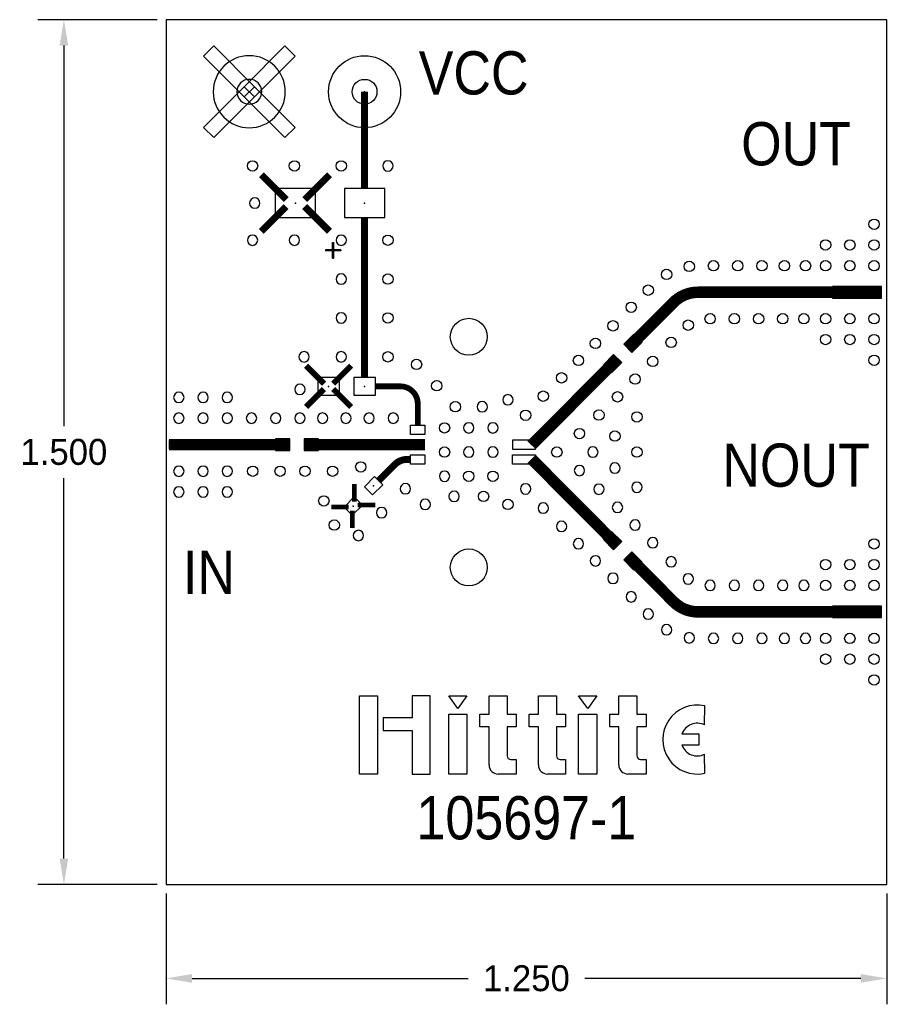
# Model space of a CAD drawing. Extents: x 7.47 to 8.98, y 5.4 to 7.11.
import ezdxf
from ezdxf.enums import TextEntityAlignment as Align

# ---------------------------------------------------------------- set-up
doc = ezdxf.new("R2010")
doc.units = 0
doc.header["$MEASUREMENT"] = 0
doc.linetypes.add('SSCOMP', pattern=[101, 100, 1])
doc.layers.get('0').update_dxf_attribs({"linetype": 'CONTINUOUS'})
doc.layers.get('DEFPOINTS').update_dxf_attribs({"linetype": 'CONTINUOUS'})
for name, color, linetype in [('COM-NS', 4, 'CONTINUOUS'), ('Construct', 3, 'CONTINUOUS'), ('DIM', 1, 'CONTINUOUS'), ('HOL', 1, 'CONTINUOUS'), ('LND-NS', 5, 'CONTINUOUS'), ('NET', 7, 'CONTINUOUS'), ('PAD-CM', 14, 'CONTINUOUS'), ('PAD-NS', 5, 'CONTINUOUS'), ('PCB', 7, 'CONTINUOUS'), ('SLK-NS', 7, 'CONTINUOUS'), ('slr-NS', 7, 'CONTINUOUS'), ('TIE-CM', 7, 'CONTINUOUS'), ('TIE-NS', 7, 'CONTINUOUS'), ('TRA-NS', 5, 'CONTINUOUS'), ('via', 7, 'CONTINUOUS')]:
    doc.layers.add(name, color=color, linetype=linetype)
doc.layers.get('COM-NS').off()
doc.layers.get('Construct').off()
doc.dimstyles.get("Standard").update_dxf_attribs({"dimscale": 0.25, "dimtxt": 0.18, "dimasz": 0.18, "dimexe": 0.18, "dimexo": 0.0625, "dimgap": 0.09, "dimtad": 0, "dimtih": 1, "dimtoh": 1, "dimdec": 3, "dimzin": 0, "dimdsep": 46, "dimtxsty": 'Standard', "dimcen": 0.09, "dimadec": 0, "dimazin": 0, "dimtfac": 1, "dimtdec": 3, "dimtofl": 0, "dimtmove": 0, "dimatfit": 3, "dimfxl": 0, "dimtolj": 1, "dimtzin": 0, "dimarcsym": 0})

# ---------------------------------------------------------------- blocks, each defined once
blk = doc.blocks.new('*D2')
at = {"layer": 'DEFPOINTS', "color": 0}
for p in [(7.7274, 5.6123), (8.9773, 5.6123), (8.9773, 5.4494)]:
    blk.add_point(p, dxfattribs=at)
at = {"layer": 'DIM', "color": 0, "lineweight": -2}
for p, q in [((7.7274, 5.5966), (7.7274, 5.4044)), ((8.9773, 5.5966), (8.9773, 5.4044)), ((7.7724, 5.4494), (8.2511, 5.4494)), ((8.9323, 5.4494), (8.4536, 5.4494))]:
    blk.add_line(p, q, dxfattribs=at)
at = {"layer": 'DIM', "color": 0}
for points in [[(7.7724, 5.4569), (7.7724, 5.4419), (7.7274, 5.4494)], [(8.9323, 5.4569), (8.9323, 5.4419), (8.9773, 5.4494)]]:
    blk.add_solid(points, dxfattribs=at)
at = {"layer": 'DIM', "color": 0, "insert": (8.3523, 5.4494), "char_height": 0.045, "attachment_point": 5}
blk.add_mtext('\\A1;1.250', dxfattribs=at)
blk = doc.blocks.new('*D3')
at = {"layer": 'DEFPOINTS', "color": 0}
for p in [(7.55, 7.1123), (7.7274, 7.1123), (7.7274, 5.6123)]:
    blk.add_point(p, dxfattribs=at)
at = {"layer": 'DIM', "color": 0, "lineweight": -2}
for p, q in [((7.7117, 7.1123), (7.505, 7.1123)), ((7.55, 7.0673), (7.55, 6.4073)), ((7.55, 5.6573), (7.55, 6.3173)), ((7.7117, 5.6123), (7.505, 5.6123))]:
    blk.add_line(p, q, dxfattribs=at)
at = {"layer": 'DIM', "color": 0}
for points in [[(7.5425, 7.0673), (7.5575, 7.0673), (7.55, 7.1123)], [(7.5425, 5.6573), (7.5575, 5.6573), (7.55, 5.6123)]]:
    blk.add_solid(points, dxfattribs=at)
at = {"layer": 'DIM', "color": 0, "insert": (7.55, 6.3623), "char_height": 0.045, "attachment_point": 5}
blk.add_mtext('\\A1;1.500', dxfattribs=at)
blk = doc.blocks.new('hittite')
for p, q in [((-0.2396, 0.1078), (-0.2144, 0.1078)), ((-0.2396, -0.0005), (-0.2396, 0.1078)), ((-0.2144, 0.1078), (-0.2144, -0.0005)), ((-0.1413, 0.1078), (-0.1665, 0.1078)), ((-0.1665, 0.1078), (-0.1665, 0.0776)), ((-0.1413, -0.0005), (-0.1413, 0.1078)), ((-0.1156, 0.1078), (-0.0904, 0.1078)), ((-0.103, 0.0902), (-0.1156, 0.1078)), ((-0.0904, 0.1078), (-0.103, 0.0902)), ((-0.0598, 0.1078), (-0.0346, 0.1078)), ((-0.0598, 0.0826), (-0.0598, 0.1078)), ((-0.0346, 0.1078), (-0.0346, 0.0826)), ((0.0087, 0.1078), (0.0339, 0.1078)), ((0.0087, 0.0826), (0.0087, 0.1078)), ((0.0339, 0.1078), (0.0339, 0.0826)), ((0.0645, 0.1078), (0.0897, 0.1078)), ((0.0771, 0.0902), (0.0645, 0.1078)), ((0.0897, 0.1078), (0.0771, 0.0902)), ((0.1203, 0.1078), (0.1455, 0.1078)), ((0.1203, 0.0826), (0.1203, 0.1078)), ((0.1455, 0.1078), (0.1455, 0.0826)), ((-0.1156, 0.0826), (-0.0904, 0.0826)), ((-0.1156, -0.0005), (-0.1156, 0.0826)), ((-0.0904, 0.0826), (-0.0904, -0.0005)), ((-0.0724, 0.065), (-0.0724, 0.0826)), ((-0.0724, 0.0826), (-0.0598, 0.0826)), ((-0.0346, 0.0826), (-0.022, 0.0826)), ((-0.022, 0.0826), (-0.022, 0.065)), ((-0.0039, 0.065), (-0.0039, 0.0826)), ((-0.0039, 0.0826), (0.0087, 0.0826)), ((0.0339, 0.0826), (0.0464, 0.0826)), ((0.0464, 0.0826), (0.0464, 0.065)), ((0.0645, -0.0005), (0.0645, 0.0826)), ((0.0645, 0.0826), (0.0897, 0.0826)), ((0.0897, 0.0826), (0.0897, -0.0005)), ((0.1077, 0.065), (0.1077, 0.0826)), ((0.1077, 0.0826), (0.1203, 0.0826)), ((0.1455, 0.0826), (0.1581, 0.0826)), ((0.1581, 0.0826), (0.1581, 0.065)), ((0.2393, 0.0677), (0.2396, 0.0941)), ((-0.2068, 0.0776), (-0.2068, 0.0599)), ((-0.1665, 0.0776), (-0.2068, 0.0776)), ((-0.2068, 0.0599), (-0.1665, 0.0599)), ((-0.1665, 0.0599), (-0.1665, -0.0005)), ((-0.0598, 0.065), (-0.0724, 0.065)), ((-0.0598, 0.0121), (-0.0598, 0.065)), ((-0.0346, 0.065), (-0.0346, 0.0247)), ((-0.022, 0.065), (-0.0346, 0.065)), ((0.0087, 0.065), (-0.0039, 0.065)), ((0.0087, 0.0121), (0.0087, 0.065)), ((0.0339, 0.065), (0.0339, 0.0247)), ((0.0464, 0.065), (0.0339, 0.065)), ((0.1203, 0.065), (0.1077, 0.065)), ((0.1203, 0.0121), (0.1203, 0.065)), ((0.1455, 0.065), (0.1455, 0.0247)), ((0.1581, 0.065), (0.1455, 0.065)), ((0.2317, 0.0549), (0.2077, 0.0549)), ((0.2317, 0.0398), (0.2317, 0.0549)), ((0.2077, 0.0398), (0.2317, 0.0398)), ((-0.0295, 0.0196), (-0.022, 0.0196)), ((-0.022, 0.0196), (-0.022, -0.0005)), ((0.0389, 0.0196), (0.0464, 0.0196)), ((0.0464, 0.0196), (0.0464, -0.0005)), ((0.1505, 0.0196), (0.1581, 0.0196)), ((0.1581, 0.0196), (0.1581, -0.0005)), ((0.2396, 0.0005), (0.2393, 0.027)), ((-0.2371, -0.0005), (-0.2396, -0.0005)), ((-0.2144, -0.0005), (-0.2371, -0.0005)), ((-0.1665, -0.0005), (-0.1665, -0.0005)), ((-0.1665, -0.0005), (-0.1413, -0.0005)), ((-0.1131, -0.0005), (-0.1156, -0.0005)), ((-0.0904, -0.0005), (-0.1131, -0.0005)), ((-0.0346, -0.0005), (-0.0472, -0.0005)), ((-0.022, -0.0005), (-0.0346, -0.0005)), ((0.0339, -0.0005), (0.0213, -0.0005)), ((0.0464, -0.0005), (0.0339, -0.0005)), ((0.067, -0.0005), (0.0645, -0.0005)), ((0.0897, -0.0005), (0.067, -0.0005)), ((0.1455, -0.0005), (0.1329, -0.0005)), ((0.1581, -0.0005), (0.1455, -0.0005))]:
    blk.add_line(p, q)
for centre, radius, start, end in [((0.2292, 0.0473), 0.0479, 77.4712, 282.5288), ((0.2292, 0.0473), 0.0227, 63.4349, 160.5878), ((0.2292, 0.0473), 0.0227, 199.4122, 296.5651), ((-0.0295, 0.0247), 0.00504, 180, 270), ((0.0389, 0.0247), 0.00504, 180, 270), ((0.1505, 0.0247), 0.00504, 180, 270), ((-0.0472, 0.0121), 0.0126, 180, 270), ((0.0213, 0.0121), 0.0126, 180, 270), ((0.1329, 0.0121), 0.0126, 180, 270)]:
    blk.add_arc(centre, radius, start, end)
blk = doc.blocks.new('HOL-D064')
at = {"layer": 'HOL', "linetype": 'Continuous'}
blk.add_circle((0, 0), 0.032, dxfattribs=at)
blk = doc.blocks.new('VIA-D064-D0')
at = {"layer": 'HOL'}
blk.add_blockref('HOL-D064', (0, 0), dxfattribs=at)
at = {"layer": 'NET'}
blk.add_attdef('NET', text='', height=0.01, dxfattribs=at).set_placement((0, 0), align=Align.MIDDLE)
blk = doc.blocks.new('PAD-CM-0-D125')
at = {"layer": 'PAD-CM'}
blk.add_circle((0, 0), 0.0625, dxfattribs=at)
blk.add_point((0, 0), dxfattribs=at)
blk = doc.blocks.new('HOL-D043')
at = {"layer": 'HOL', "linetype": 'Continuous'}
blk.add_circle((0, 0), 0.0215, dxfattribs=at)
blk = doc.blocks.new('VIA-D043-D125')
at = {"layer": 'HOL'}
blk.add_blockref('HOL-D043', (0, 0), dxfattribs=at)
at = {"layer": 'PAD-CM'}
blk.add_blockref('PAD-CM-0-D125', (0, 0), dxfattribs=at)
at = {"layer": 'NET'}
blk.add_attdef('NET', text='', height=0.01, dxfattribs=at).set_placement((0, 0), align=Align.MIDDLE)
blk = doc.blocks.new('HOL-D018')
at = {"layer": 'HOL', "linetype": 'Continuous'}
blk.add_circle((0, 0), 0.009, dxfattribs=at)
blk = doc.blocks.new('VIA-D018-D0')
at = {"layer": 'HOL'}
blk.add_blockref('HOL-D018', (0, 0), dxfattribs=at)
at = {"layer": 'NET'}
blk.add_attdef('NET', text='', height=0.01, dxfattribs=at).set_placement((0, 0), align=Align.MIDDLE)
blk = doc.blocks.new('LND-NS-4-D065-D014')
at = {"layer": 'LND-NS'}
blk.add_lwpolyline([(-0.0325, -0.007), (0.0325, -0.007), (0.0325, 0.007), (-0.0325, 0.007)], close=True, dxfattribs=at)
blk.add_point((0, 0), dxfattribs=at)
blk = doc.blocks.new('SMA_SRI-NS')
at = {"layer": 'LND-NS'}
blk.add_blockref('LND-NS-4-D065-D014', (-0.0375, 0), dxfattribs=at)
at = {"layer": 'via', "extrusion": (0, 0, -1), "zscale": -1}
for p in [(0.106, 0.082), (0.064, 0.082), (0.022, 0.082), (0.106, 0.046), (0.064, 0.046), (0.022, 0.046), (0.106, -0.046), (0.064, -0.046), (0.022, -0.046), (0.106, -0.082), (0.064, -0.082), (0.022, -0.082)]:
    blk.add_blockref('VIA-D018-D0', p, dxfattribs=at)
blk = doc.blocks.new('LND-NS-4-D02-D025')
at = {"layer": 'LND-NS'}
blk.add_lwpolyline([(0.01, -0.0125), (0.01, 0.0125), (-0.01, 0.0125), (-0.01, -0.0125)], close=True, dxfattribs=at)
blk.add_point((0, 0), dxfattribs=at)
blk = doc.blocks.new('0402-NS')
at = {"layer": 'LND-NS', "rotation": 90}
for p in [(-0.025, 0), (0.025, 0)]:
    blk.add_blockref('LND-NS-4-D02-D025', p, dxfattribs=at)
blk = doc.blocks.new('LND-NS-4-D031-D0375')
at = {"layer": 'LND-NS'}
blk.add_lwpolyline([(0.0155, -0.01875), (0.0155, 0.01875), (-0.0155, 0.01875), (-0.0155, -0.01875)], close=True, dxfattribs=at)
blk.add_point((0, 0), dxfattribs=at)
blk = doc.blocks.new('0603-NS')
at = {"layer": 'LND-NS', "rotation": 90}
for p in [(-0.03125, 0), (0.03125, 0)]:
    blk.add_blockref('LND-NS-4-D031-D0375', p, dxfattribs=at)
blk = doc.blocks.new('PAD-NS-4-D085-D02')
at = {"layer": 'PAD-NS'}
blk.add_lwpolyline([(-0.0425, -0.01), (0.0425, -0.01), (0.0425, 0.01), (-0.0425, 0.01)], close=True, dxfattribs=at)
blk.add_point((0, 0), dxfattribs=at)
blk = doc.blocks.new('SMA_JOHNSON-NS')
at = {"layer": 'PAD-NS'}
blk.add_blockref('PAD-NS-4-D085-D02', (0.0515, 0), dxfattribs=at)
at = {"layer": 'via'}
for p in [(0.022, 0.118), (0.022, 0.082), (0.064, 0.082), (0.106, 0.082), (0.022, 0.046), (0.064, 0.046), (0.106, 0.046), (0.022, -0.046), (0.064, -0.046), (0.106, -0.046), (0.022, -0.082), (0.064, -0.082), (0.106, -0.082), (0.022, -0.118)]:
    blk.add_blockref('VIA-D018-D0', p, dxfattribs=at)
blk = doc.blocks.new('LND-NS-4-D05-D07')
at = {"layer": 'LND-NS'}
blk.add_lwpolyline([(0.025, -0.035), (0.025, 0.035), (-0.025, 0.035), (-0.025, -0.035)], close=True, dxfattribs=at)
blk.add_point((0, 0), dxfattribs=at)
blk = doc.blocks.new('CASEA-NS')
at = {"layer": 'LND-NS', "rotation": 90}
for p in [(-0.06, 0), (0.06, 0)]:
    blk.add_blockref('LND-NS-4-D05-D07', p, dxfattribs=at)
at = {"layer": 'slr-NS', "flags": 8}
blk.add_attdef('POLARITY', text='', height=0.01, dxfattribs=at).set_placement((-0.065, -0.05), align=Align.MIDDLE)
blk = doc.blocks.new('+')
at = {"layer": 'SLK-NS'}
for p, q in [((10.9192, 7.0074), (10.9192, 6.9804)), ((10.9212, 7.0074), (10.9192, 7.0074)), ((10.9194, 7.0074), (10.9194, 6.9804)), ((10.9197, 7.0074), (10.9197, 6.9804)), ((10.9199, 7.0074), (10.9199, 6.9804)), ((10.9202, 7.0074), (10.9202, 6.9804)), ((10.9204, 7.0074), (10.9204, 6.9804)), ((10.9207, 7.0074), (10.9207, 6.9804)), ((10.9209, 7.0074), (10.9209, 6.9804)), ((10.9212, 7.0074), (10.9212, 6.9804)), ((10.9067, 6.9949), (10.9337, 6.9949)), ((10.9067, 6.9929), (10.9067, 6.9949)), ((10.9067, 6.9946), (10.9337, 6.9946)), ((10.9067, 6.9944), (10.9337, 6.9944)), ((10.9067, 6.9941), (10.9337, 6.9941)), ((10.9067, 6.9939), (10.9337, 6.9939)), ((10.9067, 6.9936), (10.9337, 6.9936)), ((10.9067, 6.9934), (10.9337, 6.9934)), ((10.9067, 6.9931), (10.9337, 6.9931)), ((10.9067, 6.9929), (10.9337, 6.9929)), ((10.9337, 6.9929), (10.9337, 6.9949)), ((10.9212, 6.9804), (10.9192, 6.9804))]:
    blk.add_line(p, q, dxfattribs=at)

msp = doc.modelspace()

# ---------------------------------------------------------------- linework, layer by layer
at = {"layer": 'LND-NS'}
for points in [[(8.1513, 6.4087), (8.1763, 6.4087), (8.1763, 6.3927), (8.1513, 6.3927)], [(8.3683, 6.3831), (8.3283, 6.3831), (8.3283, 6.3671), (8.3683, 6.3671)], [(8.1513, 6.3575), (8.1763, 6.3575), (8.1763, 6.3415), (8.1513, 6.3415)], [(8.3683, 6.3415), (8.3283, 6.3415), (8.3283, 6.3575), (8.3683, 6.3575)]]:
    msp.add_lwpolyline(points, close=True, dxfattribs=at)
at = {"layer": 'PCB'}
msp.add_lwpolyline([(8.9773, 7.1123), (7.7274, 7.1123), (7.7274, 5.6123), (8.9773, 5.6123)], close=True, dxfattribs=at)
at = {"layer": 'TIE-CM'}
for points in [[(7.7921, 7.0491), (7.8628, 6.9784), (7.8805, 6.9961), (7.8098, 7.0668)], [(7.8805, 6.9784), (7.9512, 7.0491), (7.9335, 7.0668), (7.8628, 6.9961)], [(7.8098, 6.9077), (7.8805, 6.9784), (7.8628, 6.9961), (7.7921, 6.9254)], [(7.8628, 6.9784), (7.9335, 6.9077), (7.9512, 6.9254), (7.8805, 6.9961)]]:
    msp.add_lwpolyline(points, close=True, dxfattribs=at)
at = {"layer": 'TIE-NS', "linetype": 'SSCOMP'}
for points, const_width in [([(7.8925, 6.8434), (7.9356, 6.8002)], 0.012), ([(8.0108, 6.8434), (7.9677, 6.8002)], 0.012), ([(7.8925, 6.7451), (7.9356, 6.7882)], 0.012), ([(8.0108, 6.7451), (7.9677, 6.7882)], 0.012), ([(7.9701, 6.512), (8.0012, 6.4809)], 0.01), ([(8.0482, 6.512), (8.0171, 6.4809)], 0.01), ([(7.9701, 6.4405), (8.0012, 6.4716)], 0.01), ([(8.0482, 6.4405), (8.0171, 6.4716)], 0.01), ([(8.0537, 6.2765), (8.0537, 6.3068)], 0.008), ([(8.0441, 6.2669), (8.0137, 6.2669)], 0.008), ([(8.0597, 6.2704), (8.0901, 6.2704)], 0.008), ([(8.0501, 6.2608), (8.0501, 6.2305)], 0.008)]:
    msp.add_lwpolyline(points, dxfattribs=dict(at, const_width=const_width))
at = {"layer": 'TRA-NS', "linetype": 'SSCOMP'}
for points, const_width in [([(8.0716, 6.8192), (8.0716, 6.9873)], 0.012), ([(8.0716, 6.4918), (8.0716, 6.7692)], 0.012), ([(8.5107, 6.5246), (8.3612, 6.3742)], 0.02), ([(7.9419, 6.3751), (7.7324, 6.3751)], 0.02), ([(8.1763, 6.3751), (7.9669, 6.3751)], 0.02), ([(8.5107, 6.2), (8.3612, 6.3504)], 0.02)]:
    msp.add_lwpolyline(points, dxfattribs=dict(at, const_width=const_width))
for points, const_width in [([(8.9683, 6.6395), (8.6499, 6.6395, 0.199663), (8.6074, 6.6218), (8.5283, 6.5423)], 0.02), ([(8.1638, 6.4087), (8.1638, 6.4463, 0.414214), (8.1338, 6.4763), (8.0904, 6.4763)], 0.01), ([(8.0961, 6.3128), (8.1239, 6.3407, -0.198912), (8.1451, 6.3495), (8.1513, 6.3495)], 0.012), ([(8.9683, 6.0851), (8.6499, 6.0851, -0.199663), (8.6074, 6.1028), (8.5283, 6.1823)], 0.02)]:
    msp.add_lwpolyline(points, format="xyb", dxfattribs=dict(at, const_width=const_width))

# ---------------------------------------------------------------- block references
at = {"layer": 'COM-NS'}
for name, p, rotation in [('CASEA-NS', (8.0116, 6.7942), 180), ('SMA_JOHNSON-NS', (8.9773, 6.6395), 180), ('0402-NS', (8.5195, 6.5334), 45.16543506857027), ('SMA_SRI-NS', (7.7274, 6.3751), 180), ('0402-NS', (8.0696, 6.2863), 45), ('0402-NS', (8.5195, 6.1911), 314.83456493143), ('SMA_JOHNSON-NS', (8.9773, 6.0851), 180)]:
    msp.add_blockref(name, p, dxfattribs=dict(at, rotation=rotation))
for name, p in [('0603-NS', (8.0404, 6.4763)), ('0402-NS', (7.9544, 6.3751))]:
    msp.add_blockref(name, p, dxfattribs=at)
at = {"layer": 'Construct'}
for p in [(8.5955, 6.6704), (8.6348, 6.6844), (8.6768, 6.6855), (8.7188, 6.6855), (8.7608, 6.6855), (8.7998, 6.6855), (8.8364, 6.6855), (8.5637, 6.6431), (8.5341, 6.6134), (8.671, 6.5935), (8.713, 6.5935), (8.755, 6.5935), (8.797, 6.5935), (8.8336, 6.5935), (8.5025, 6.5813), (8.633, 6.5824), (8.472, 6.5509), (8.6034, 6.5526), (8.4426, 6.5213), (8.5714, 6.5195), (8.4133, 6.4911), (8.5408, 6.4889), (8.3816, 6.4593), (8.5103, 6.4581), (8.351, 6.4262), (8.4782, 6.4266), (8.544, 6.4233), (8.4443, 6.3943), (8.5058, 6.39), (8.4051, 6.3623), (8.544, 6.3623), (8.2523, 6.3203), (8.2943, 6.3203)]:
    msp.add_blockref('VIA-D018-D0', p, dxfattribs=at)
at = {"layer": 'Construct', "rotation": 180}
for p in [(8.2103, 6.4043), (8.2103, 6.3623)]:
    msp.add_blockref('VIA-D018-D0', p, dxfattribs=at)
at = {"layer": 'Construct', "xscale": -1, "rotation": 180}
for p in [(8.2523, 6.4043), (8.2943, 6.4043), (8.2523, 6.3623), (8.2943, 6.3623), (8.4443, 6.3303), (8.5058, 6.3345), (8.351, 6.2984), (8.4782, 6.2979), (8.544, 6.3012), (8.3816, 6.2652), (8.5103, 6.2664), (8.4133, 6.2334), (8.5408, 6.2357), (8.4426, 6.2033), (8.5714, 6.205), (8.472, 6.1736), (8.6034, 6.172), (8.5025, 6.1433), (8.633, 6.1422), (8.671, 6.1311), (8.713, 6.1311), (8.755, 6.1311), (8.797, 6.1311), (8.8336, 6.1311), (8.5341, 6.1112), (8.5637, 6.0814), (8.5955, 6.0541), (8.6348, 6.0401), (8.6768, 6.0391), (8.7188, 6.0391), (8.7608, 6.0391), (8.7998, 6.0391), (8.8364, 6.0391)]:
    msp.add_blockref('VIA-D018-D0', p, dxfattribs=at)
at = {"layer": 'Construct', "xscale": -1}
for p in [(8.4676, 6.3623), (8.2103, 6.3203)]:
    msp.add_blockref('VIA-D018-D0', p, dxfattribs=at)
at = {"layer": 'SLK-NS', "xscale": 1.25, "yscale": 1.25, "zscale": 1.25}
msp.add_blockref('hittite', (8.3622, 5.8045), dxfattribs=at)
at = {"layer": 'TRA-NS', "rotation": 180}
msp.add_blockref('+', (18.9373, 13.7061), dxfattribs=at)
at = {"layer": 'via', "xscale": -1, "rotation": 45}
msp.add_blockref('VIA-D043-D125', (7.8716, 6.9873), dxfattribs=at)
at = {"layer": 'via'}
for name, p in [('VIA-D043-D125', (8.0716, 6.9873)), ('VIA-D064-D0', (8.2523, 6.5623)), ('VIA-D064-D0', (8.2523, 6.1623))]:
    msp.add_blockref(name, p, dxfattribs=at)
at = {"layer": 'via', "extrusion": (0, 0, -1), "xscale": -1, "zscale": -1}
for p in [(-7.8772, 6.8586), (-7.9498, 6.8586), (-8.0311, 6.8586), (-7.8776, 6.3291), (-7.9251, 6.3291), (-7.9682, 6.3291), (-8.0161, 6.3291), (-8.065, 6.3365), (-8.0009, 6.2776), (-8.0191, 6.2358)]:
    msp.add_blockref('VIA-D018-D0', p, dxfattribs=at)
at = {"layer": 'via', "extrusion": (0, 0, -1), "zscale": -1}
msp.add_blockref('VIA-D018-D0', (-8.1121, 6.8586), dxfattribs=at)
for p, rotation in [((-7.8811, 6.7942), 180), ((-7.8772, 6.7298), 180), ((-7.9498, 6.7298), 180), ((-8.0311, 6.7298), 180), ((-8.0311, 6.6624), 180), ((-8.0311, 6.595), 180), ((-7.9665, 6.5275), 180), ((-8.0311, 6.5275), 180), ((-7.9594, 6.4711), 180), ((-8.3203, 6.453), 270.0000000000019), ((-8.2757, 6.441), 180), ((-7.8754, 6.4211), 180), ((-7.9174, 6.4211), 180), ((-7.9594, 6.4211), 180), ((-7.9988, 6.4211), 180), ((-8.0392, 6.4211), 180), ((-8.0793, 6.4211), 180), ((-8.1213, 6.4211), 180), ((-8.1423, 6.2987), 90.00000000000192), ((-8.2268, 6.2855), 90.00000000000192), ((-8.1769, 6.2715), 90.00000000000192), ((-8.1012, 6.2572), 90.00000000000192), ((-8.0608, 6.2176), 90.00000000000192)]:
    msp.add_blockref('VIA-D018-D0', p, dxfattribs=dict(at, rotation=rotation))
at = {"layer": 'via', "extrusion": (0, 0, -1), "xscale": -1, "zscale": -1}
for p, rotation in [((-8.1121, 6.7298), 180), ((-8.1121, 6.6624), 180), ((-8.1121, 6.595), 180), ((-8.1121, 6.5275), 180), ((-8.1617, 6.5144), 180), ((-8.1968, 6.4773), 180), ((-8.229, 6.441), 180), ((-8.2779, 6.2855), 269.9999999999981), ((-8.3203, 6.2715), 269.9999999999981)]:
    msp.add_blockref('VIA-D018-D0', p, dxfattribs=dict(at, rotation=rotation))

# ---------------------------------------------------------------- texts
at = {"layer": 'SLK-NS', "width": 0.9}
for s, p in [('VCC', (8.2607, 6.9825)), ('OUT', (8.8201, 6.8596)), ('NOUT', (8.8201, 6.3021)), ('IN', (7.8017, 6.1162)), ('105697-1', (8.3523, 5.6905))]:
    msp.add_text(s, height=0.075, dxfattribs=at).set_placement(p, align=Align.CENTER)

# ---------------------------------------------------------------- dimensions: what is measured, and where the dimension line sits
at = {"layer": 'DIM'}
dim = msp.add_linear_dim(base=(7.55, 7.1123), p1=(7.7274, 5.6123), p2=(7.7274, 7.1123), angle=90, dimstyle='Standard', dxfattribs=at)
dim.commit()
dim.dimension.update_dxf_attribs({"geometry": '*D3', "text_midpoint": (7.55, 6.3623)})
dim = msp.add_linear_dim(base=(8.9773, 5.4494), p1=(7.7274, 5.6123), p2=(8.9773, 5.6123), dimstyle='Standard', dxfattribs=at)
dim.commit()
dim.dimension.update_dxf_attribs({"geometry": '*D2', "text_midpoint": (8.3523, 5.4494)})

doc.saveas('drawing.dxf')
